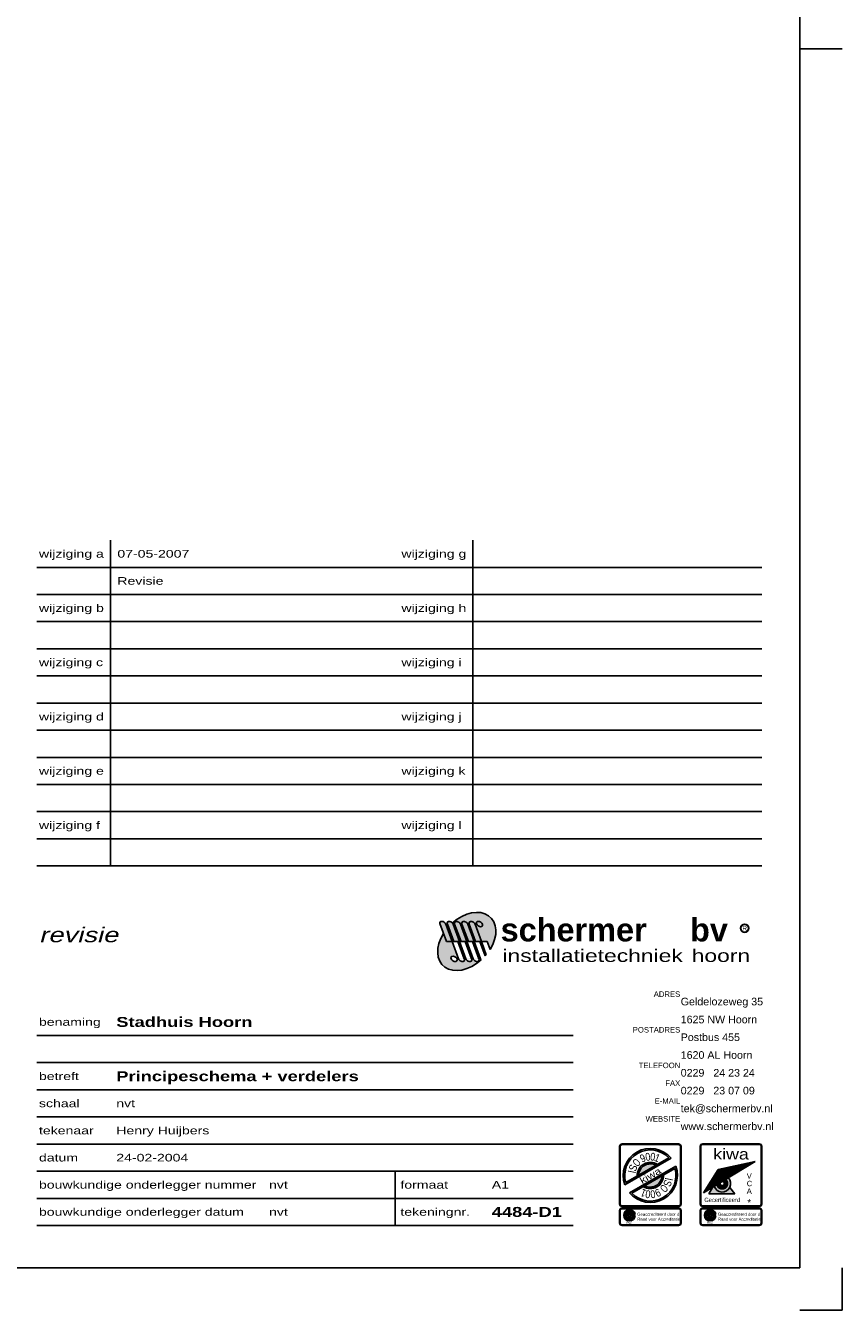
# Model space of a CAD drawing. Header units: millimetres. Extents: x -1610 to 15190, y -718 to 11182.
# Tile 10 of 12: x 11337 to 15190, y -718 to 5341. Entities that reach past the tile are written whole.
import ezdxf
from ezdxf.enums import TextEntityAlignment as Align

# ---------------------------------------------------------------- set-up
doc = ezdxf.new("R2010")
doc.units = ezdxf.units.MM
doc.header["$LTSCALE"] = 20
doc.layers.get('0').update_dxf_attribs({"linetype": 'CONTINUOUS'})
for name, color, linetype in [('SCHERMER_KADER', 7, 'CONTINUOUS'), ('SCHERMER_ONDERHOEK', 7, 'CONTINUOUS'), ('SCHERMERLOGO', 7, 'CONTINUOUS'), ('SCHERMERLOGO_ISO', 7, 'CONTINUOUS'), ('SCHERMERLOGO_VCA', 7, 'CONTINUOUS')]:
    doc.layers.add(name, color=color, linetype=linetype)
doc.styles.add('ARIAL', font='arial.ttf')
doc.styles.add('ARIALBK', font='txt')
doc.styles.add('ARIALNR', font='ARIALN.TTF')
doc.styles.add('SANSSERIF', font='sanss___.ttf')
doc.styles.add('SANSSERIFBOLD', font='sanssb__.ttf')
doc.styles.add('Schermer', font='swisseb.ttf')
doc.styles.add('Schermer1', font='swiss.ttf')

# ---------------------------------------------------------------- blocks, each defined once
blk = doc.blocks.new('LOGONIEUW')
at = {"layer": 'SCHERMERLOGO'}
h = blk.add_hatch(color=162, dxfattribs=at)
edge = h.paths.add_edge_path()
edge.add_line((11.8, 6.94), (12.48, 5.06))
edge.add_ellipse((6.99, 6.94), major_axis=(5.66, 5.66), ratio=0.6875, start_angle=288.6591, end_angle=445.0096)
edge.add_ellipse((3.09, 11.05), major_axis=(-0.672, 0.461), ratio=0.653108, start_angle=226.4275, end_angle=249.4825, ccw=False)
edge.add_line((3.77, 11.05), (5.27, 6.94))
edge.add_line((5.27, 6.94), (5.63, 6.94))
edge.add_line((5.63, 6.94), (4.13, 11.05))
edge.add_ellipse((4.81, 11.05), major_axis=(-0.672, 0.461), ratio=0.653108, start_angle=226.4275, end_angle=406.4275, ccw=False)
edge.add_line((5.5, 11.05), (7, 6.94))
edge.add_line((7, 6.94), (7.36, 6.94))
edge.add_line((7.36, 6.94), (5.86, 11.05))
edge.add_ellipse((6.54, 11.05), major_axis=(-0.672, 0.461), ratio=0.653108, start_angle=226.4275, end_angle=406.4275, ccw=False)
edge.add_line((7.22, 11.05), (8.72, 6.94))
edge.add_line((8.72, 6.94), (9.08, 6.94))
edge.add_line((9.08, 6.94), (7.58, 11.05))
edge.add_ellipse((8.26, 11.05), major_axis=(-0.672, 0.461), ratio=0.653108, start_angle=226.4275, end_angle=406.4275, ccw=False)
edge.add_line((8.94, 11.05), (10.44, 6.94))
edge.add_line((10.44, 6.94), (11.8, 6.94))
edge = h.paths.add_edge_path(flags=16)
edge.add_ellipse((9.99, 11.05), major_axis=(-0.672, 0.46), ratio=0.653962, start_angle=0, end_angle=360)
h = blk.add_hatch(color=162, dxfattribs=at)
edge = h.paths.add_edge_path()
edge.add_line((3.55, 6.94), (2.18, 6.94))
edge.add_line((2.18, 6.94), (1.5, 8.82))
edge.add_ellipse((6.99, 6.94), major_axis=(5.66, 5.66), ratio=0.6875, start_angle=108.5952, end_angle=265.1414)
edge.add_ellipse((10.9, 2.83), major_axis=(0.672, -0.461), ratio=0.653108, start_angle=226.4275, end_angle=249.5923, ccw=False)
edge.add_line((10.22, 2.83), (8.72, 6.94))
edge.add_line((8.72, 6.94), (8.36, 6.94))
edge.add_line((8.36, 6.94), (9.86, 2.83))
edge.add_ellipse((9.18, 2.83), major_axis=(0.672, -0.461), ratio=0.653108, start_angle=226.4275, end_angle=406.4275, ccw=False)
edge.add_line((8.5, 2.83), (7, 6.94))
edge.add_line((7, 6.94), (6.63, 6.94))
edge.add_line((6.63, 6.94), (8.13, 2.83))
edge.add_ellipse((7.45, 2.83), major_axis=(0.672, -0.461), ratio=0.653108, start_angle=226.4275, end_angle=406.4275, ccw=False)
edge.add_line((6.77, 2.83), (5.27, 6.94))
edge.add_line((5.27, 6.94), (4.91, 6.94))
edge.add_line((4.91, 6.94), (6.41, 2.83))
edge.add_ellipse((5.73, 2.83), major_axis=(0.672, -0.461), ratio=0.653108, start_angle=226.4275, end_angle=406.4275, ccw=False)
edge.add_line((5.05, 2.83), (3.55, 6.94))
edge = h.paths.add_edge_path(flags=16)
edge.add_ellipse((4, 2.83), major_axis=(0.672, -0.46), ratio=0.653962, start_angle=0, end_angle=360)
h = blk.add_hatch(color=240, dxfattribs=at)
edge = h.paths.add_edge_path()
edge.add_ellipse((9.99, 11.05), major_axis=(-0.672, 0.46), ratio=0.653962, start_angle=0, end_angle=360)
edge = h.paths.add_edge_path()
edge.add_line((9.08, 6.94), (10.08, 6.94))
edge.add_line((10.08, 6.94), (10.44, 6.94))
edge.add_line((10.44, 6.94), (8.94, 11.05))
edge.add_ellipse((8.26, 11.05), major_axis=(-0.672, 0.461), ratio=0.653108, start_angle=226.4275, end_angle=406.4275)
edge.add_line((7.58, 11.05), (9.08, 6.94))
edge = h.paths.add_edge_path()
edge.add_line((7.36, 6.94), (8.36, 6.94))
edge.add_line((8.36, 6.94), (8.72, 6.94))
edge.add_line((8.72, 6.94), (7.22, 11.05))
edge.add_ellipse((6.54, 11.05), major_axis=(-0.672, 0.461), ratio=0.653108, start_angle=226.4275, end_angle=406.4275)
edge.add_line((5.86, 11.05), (7.36, 6.94))
edge = h.paths.add_edge_path()
edge.add_ellipse((4.81, 11.05), major_axis=(-0.672, 0.461), ratio=0.653108, start_angle=226.4275, end_angle=406.4275)
edge.add_line((4.13, 11.05), (5.63, 6.94))
edge.add_line((5.63, 6.94), (6.63, 6.94))
edge.add_line((6.63, 6.94), (7, 6.94))
edge.add_line((7, 6.94), (5.5, 11.05))
edge = h.paths.add_edge_path()
edge.add_ellipse((3.09, 11.05), major_axis=(-0.672, 0.461), ratio=0.653108, start_angle=226.4275, end_angle=406.4275)
edge.add_line((2.41, 11.05), (3.91, 6.94))
edge.add_line((3.91, 6.94), (4.91, 6.94))
edge.add_line((4.91, 6.94), (5.27, 6.94))
edge.add_line((5.27, 6.94), (3.77, 11.05))
edge = h.paths.add_edge_path()
edge.add_line((2.18, 6.94), (3.55, 6.94))
edge.add_line((3.55, 6.94), (2.05, 11.05))
edge.add_ellipse((1.37, 11.05), major_axis=(-0.675, 0.464), ratio=0.646817, start_angle=226.7603, end_angle=398.8857)
edge.add_line((0.65, 11.14), (2.18, 6.94))
h = blk.add_hatch(color=162, dxfattribs=at)
edge = h.paths.add_edge_path()
edge.add_line((3.55, 6.94), (3.91, 6.94))
edge.add_line((3.91, 6.94), (2.66, 10.36))
edge.add_ellipse((6.99, 6.94), major_axis=(5.66, 5.66), ratio=0.6875, start_angle=94.5809, end_angle=97.3751)
edge.add_line((2.41, 10.07), (3.55, 6.94))
h = blk.add_hatch(color=162, dxfattribs=at)
h.paths.add_polyline_path([(73.52, 10.06, 1), (71.55, 10.06, 1)])
h.paths.add_polyline_path([(73.43, 10.06, 1), (71.64, 10.06, 1)], flags=16)
h.paths.add_polyline_path([(71.67, 9.24), (73.4, 9.24), (73.4, 10.89), (71.67, 10.89)], flags=24)
h = blk.add_hatch(color=162, dxfattribs=at)
edge = h.paths.add_edge_path()
edge.add_ellipse((6.99, 6.94), major_axis=(5.66, 5.66), ratio=0.6875, start_angle=274.7153, end_angle=277.5125)
edge.add_line((11.58, 3.82), (10.44, 6.94))
edge.add_line((10.44, 6.94), (10.08, 6.94))
edge.add_line((10.08, 6.94), (11.33, 3.53))
at = {"layer": 'SCHERMERLOGO', "color": 240}
for p, q in [((2.18, 6.94), (0.65, 11.15)), ((3.55, 6.94), (2.05, 11.05)), ((3.91, 6.94), (2.41, 11.05)), ((5.27, 6.94), (3.77, 11.05)), ((5.63, 6.94), (4.13, 11.05)), ((7, 6.94), (5.5, 11.05)), ((7.36, 6.94), (5.86, 11.05)), ((8.72, 6.94), (7.22, 11.05)), ((9.08, 6.94), (7.58, 11.05)), ((10.44, 6.94), (8.94, 11.05)), ((2.18, 6.94), (3.55, 6.94)), ((3.91, 6.94), (4.91, 6.94)), ((4.91, 6.94), (5.27, 6.94)), ((5.63, 6.94), (6.63, 6.94)), ((6.63, 6.94), (7, 6.94)), ((7.36, 6.94), (8.36, 6.94)), ((8.36, 6.94), (8.72, 6.94)), ((9.08, 6.94), (10.08, 6.94)), ((10.08, 6.94), (10.44, 6.94))]:
    blk.add_line(p, q, dxfattribs=at)
at = {"layer": 'SCHERMERLOGO', "color": 162}
for p, q in [((3.55, 6.94), (5.05, 2.83)), ((3.55, 6.94), (3.91, 6.94)), ((4.91, 6.94), (6.41, 2.83)), ((5.27, 6.94), (6.77, 2.83)), ((5.27, 6.94), (5.63, 6.94)), ((6.63, 6.94), (8.13, 2.83)), ((7, 6.94), (8.5, 2.83)), ((7, 6.94), (7.36, 6.94)), ((8.36, 6.94), (9.86, 2.83)), ((8.72, 6.94), (10.22, 2.83)), ((8.72, 6.94), (9.08, 6.94)), ((10.08, 6.94), (11.33, 3.53)), ((10.44, 6.94), (11.58, 3.82)), ((10.44, 6.94), (11.8, 6.94)), ((11.8, 6.94), (12.48, 5.06))]:
    blk.add_line(p, q, dxfattribs=at)
for radius in [0.984, 0.893]:
    blk.add_circle((72.54, 10.06), radius, dxfattribs=at)
for centre, major_axis, ratio, start_param, end_param in [((6.99, 6.94), (5.66, 5.66), 0.6875, 5.038051, 7.766882), ((6.99, 6.94), (5.66, 5.66), 0.6875, 1.650748, 1.699515), ((6.99, 6.94), (5.66, 5.66), 0.6875, 1.895343, 4.62759), ((6.99, 6.94), (5.66, 5.66), 0.6875, 4.794687, 4.843506), ((5.73, 2.83), (0.672, -0.461), 0.653108, 3.951906, 7.093499), ((7.45, 2.83), (0.672, -0.461), 0.653108, 3.951906, 7.093499), ((9.18, 2.83), (0.672, -0.461), 0.653108, 3.951906, 7.093499), ((10.9, 2.83), (0.672, -0.461), 0.653108, 3.951906, 4.356207)]:
    blk.add_ellipse(centre, major_axis=major_axis, ratio=ratio, start_param=start_param, end_param=end_param, dxfattribs=at)
at = {"layer": 'SCHERMERLOGO', "color": 240}
for centre, major_axis, ratio, start_param, end_param in [((1.37, 11.05), (-0.675, 0.464), 0.646817, 3.957713, 6.961868), ((3.09, 11.05), (-0.672, 0.461), 0.653108, 3.951906, 7.093499), ((4.81, 11.05), (-0.672, 0.461), 0.653108, 3.951906, 7.093499), ((6.54, 11.05), (-0.672, 0.461), 0.653108, 3.951906, 7.093499), ((8.26, 11.05), (-0.672, 0.461), 0.653108, 3.951906, 7.093499)]:
    blk.add_ellipse(centre, major_axis=major_axis, ratio=ratio, start_param=start_param, end_param=end_param, dxfattribs=at)
blk.add_ellipse((9.99, 11.05), major_axis=(-0.672, 0.46), ratio=0.653962, dxfattribs=at)
at = {"layer": 'SCHERMERLOGO', "color": 162}
blk.add_ellipse((4, 2.83), major_axis=(0.672, -0.46), ratio=0.653962, dxfattribs=at)
at = {"layer": 'SCHERMERLOGO', "color": 240, "style": 'Schermer'}
blk.add_text('schermer', height=5.478, dxfattribs=at).set_placement((14.97, 6.95))
at = {"layer": 'SCHERMERLOGO', "color": 162, "style": 'Schermer'}
blk.add_text('bv', height=5.478, dxfattribs=at).set_placement((59.65, 6.95))
at = {"layer": 'SCHERMERLOGO', "color": 162, "style": 'ARIAL'}
blk.add_text('R', height=1.1, dxfattribs=at).set_placement((72.54, 10.06), align=Align.MIDDLE)
at = {"layer": 'SCHERMERLOGO', "color": 162, "style": 'Schermer1', "width": 1.3}
for s, height, p in [('installatietechniek', 2.9672, (15.41, 2.11)), ('hoorn', 2.967, (60.04, 2.11))]:
    blk.add_text(s, height=height, dxfattribs=at).set_placement(p)
blk = doc.blocks.new('ISO9001')
at = {"layer": 'SCHERMERLOGO_ISO'}
h = blk.add_hatch(color=162, dxfattribs=at)
edge = h.paths.add_edge_path(flags=16)
edge.add_arc((19.54, 26.02), 0.64, 0, 90)
edge.add_line((19.54, 26.66), (1.32, 26.66))
edge.add_arc((1.32, 26.02), 0.64, 90, 180)
edge.add_line((0.68, 26.02), (0.68, 7.48))
edge.add_arc((1.32, 7.48), 0.64, 180, 270)
edge.add_line((1.32, 6.84), (19.54, 6.84))
edge.add_arc((19.54, 7.48), 0.64, 270, 360)
edge.add_line((20.18, 7.48), (20.18, 26.02))
edge = h.paths.add_edge_path()
edge.add_arc((19.54, 26.02), 0.84, 0, 90)
edge.add_line((19.54, 26.86), (1.32, 26.86))
edge.add_arc((1.32, 26.02), 0.84, 90, 180)
edge.add_line((0.48, 26.02), (0.48, 7.48))
edge.add_arc((1.32, 7.48), 0.84, 180, 270)
edge.add_line((1.32, 6.64), (19.54, 6.64))
edge.add_arc((19.54, 7.48), 0.84, 270, 360)
edge.add_line((20.38, 7.48), (20.38, 26.02))
h = blk.add_hatch(color=162, dxfattribs=at)
edge = h.paths.add_edge_path(flags=16)
edge.add_arc((10.43, 16.66), 8.25, 43.8508, 196.1492)
edge.add_line((2.51, 14.37), (16.38, 22.38))
edge = h.paths.add_edge_path()
edge.add_line((2.22, 13.63), (17.16, 22.25))
edge.add_arc((10.43, 16.66), 8.75, 39.7048, 200.2952)
h = blk.add_hatch(color=162, dxfattribs=at)
edge = h.paths.add_edge_path()
edge.add_line((6.18, 16.49), (6.68, 16.78))
edge.add_arc((10.43, 16.66), 3.75, 61.7805, 178.2195, ccw=False)
edge.add_line((12.2, 19.97), (12.7, 20.25))
edge.add_arc((10.43, 16.66), 4.25, 57.6912, 182.3088)
h = blk.add_hatch(color=162, dxfattribs=at)
edge = h.paths.add_edge_path(flags=16)
edge.add_arc((10.43, 16.66), 8.25, 223.8508, 376.1492)
edge.add_line((18.36, 18.96), (4.48, 10.95))
edge = h.paths.add_edge_path()
edge.add_line((3.7, 11.07), (18.64, 19.7))
edge.add_arc((10.43, 16.66), 8.75, -140.2952, 20.2952, ccw=False)
h = blk.add_hatch(color=162, dxfattribs=at)
edge = h.paths.add_edge_path()
edge.add_line((8.16, 13.07), (8.66, 13.36))
edge.add_arc((10.43, 16.66), 3.75, 241.7805, 358.2195)
edge.add_line((14.18, 16.55), (14.68, 16.83))
edge.add_arc((10.43, 16.66), 4.25, -122.3088, 2.3088, ccw=False)
h = blk.add_hatch(color=162, dxfattribs=at)
h.paths.add_polyline_path([(20.38, 5.28, 0.414214), (19.54, 6.12), (1.32, 6.12, 0.414214), (0.48, 5.28), (0.48, 1.34, 0.414214), (1.32, 0.5), (19.54, 0.5, 0.414214), (20.38, 1.34)])
h.paths.add_polyline_path([(20.18, 5.28, 0.414214), (19.54, 5.92), (1.32, 5.92, 0.414214), (0.68, 5.28), (0.68, 1.34, 0.414214), (1.32, 0.7), (19.54, 0.7, 0.414214), (20.18, 1.34)], flags=16)
h.paths.add_polyline_path([(5.51, 4.11), (5, 4.11, -0.073027), (5.03, 3.72), (5.53, 3.72, -18.830683)], flags=0)
h.paths.add_polyline_path([(5.12, 2.99), (2.24, 2.99), (3.68, 5.49)], flags=0)
h.paths.add_polyline_path([(4.95, 3.09), (2.41, 3.09), (3.68, 5.29)], flags=0)
h.paths.add_polyline_path([(4.66, 2.89, -0.428206), (2.7, 2.89), (2.85, 2.89, 0.382006), (4.51, 2.89)], flags=0)
h.paths.add_polyline_path([(3.07, 3.83, -1), (4.29, 3.83, -1)], flags=0)
h.paths.add_polyline_path([(3.17, 3.83, -1), (4.19, 3.83, -1)], flags=0)
h.paths.add_polyline_path([(3.33, 3.83, -1), (4.03, 3.83, -1)], flags=0)
h.paths.add_polyline_path([(3.36, 5.14), (3.29, 5.01, 0.382006), (2.46, 3.57), (2.39, 3.45, -0.428206)], flags=0)
h.paths.add_polyline_path([(2.64, 0.86), (4.63, 0.86), (4.63, 1.95), (2.64, 1.95)], flags=8)
h.paths.add_polyline_path([(5.84, 1.76), (18.02, 1.76), (18.02, 3.28), (5.84, 3.28)], flags=8)
h.paths.add_polyline_path([(5.92, 3.36), (18.48, 3.36), (18.48, 4.91), (5.92, 4.91)], flags=8)
at = {"layer": 'SCHERMERLOGO_ISO', "color": 162}
for p, q in [((0.48, 7.48), (0.48, 26.02)), ((0.68, 7.48), (0.68, 26.02)), ((1.32, 26.86), (19.54, 26.86)), ((1.32, 26.66), (19.54, 26.66)), ((20.18, 7.48), (20.18, 26.02)), ((20.38, 7.48), (20.38, 26.02)), ((2.22, 13.63), (17.16, 22.25)), ((2.51, 14.37), (16.38, 22.38)), ((3.7, 11.07), (18.64, 19.7)), ((4.48, 10.95), (18.36, 18.96)), ((6.18, 16.49), (6.68, 16.78)), ((12.2, 19.97), (12.7, 20.25)), ((14.18, 16.55), (14.68, 16.83)), ((8.16, 13.07), (8.66, 13.36)), ((0.48, 1.34), (0.48, 5.28)), ((0.68, 1.34), (0.68, 5.28)), ((1.32, 6.84), (19.54, 6.84)), ((1.32, 6.64), (19.54, 6.64)), ((1.32, 6.12), (19.54, 6.12)), ((1.32, 5.92), (19.54, 5.92)), ((2.24, 2.99), (3.68, 5.49)), ((2.41, 3.09), (3.68, 5.29)), ((3.29, 5.01), (3.36, 5.14)), ((5.12, 2.99), (3.68, 5.49)), ((4.95, 3.09), (3.68, 5.29)), ((4.07, 5.01), (4, 5.14)), ((4.98, 4.21), (5.39, 4.21)), ((20.18, 1.34), (20.18, 5.28)), ((20.38, 1.34), (20.38, 5.28)), ((1.32, 0.7), (19.54, 0.7)), ((1.32, 0.5), (19.54, 0.5)), ((2.24, 2.99), (5.12, 2.99)), ((2.39, 3.45), (2.46, 3.57)), ((2.41, 3.09), (4.95, 3.09)), ((2.7, 2.89), (2.85, 2.89)), ((4.51, 2.89), (4.66, 2.89)), ((4.9, 4.11), (5.51, 4.11)), ((4.98, 3.45), (4.9, 3.57)), ((4.93, 3.72), (5.53, 3.72)), ((5.01, 3.62), (5.42, 3.62))]:
    blk.add_line(p, q, dxfattribs=at)
for radius in [0.61, 0.51, 0.35]:
    blk.add_circle((3.68, 3.83), radius, dxfattribs=at)
for centre, radius, start, end in [((1.32, 26.02), 0.84, 90, 180), ((1.32, 26.02), 0.64, 90, 180), ((10.43, 16.66), 8.75, 39.7048, 200.2952), ((10.43, 16.66), 8.25, 43.8508, 196.1492), ((19.54, 26.02), 0.84, 0, 90), ((19.54, 26.02), 0.64, 0, 90), ((10.43, 16.66), 4.25, 57.6912, 182.3088), ((10.43, 16.66), 8.75, 219.7048, 20.2952), ((10.43, 16.66), 8.25, 223.8508, 16.1492), ((10.43, 16.66), 3.75, 61.7805, 178.2195), ((10.43, 16.66), 4.25, 237.6912, 2.3088), ((10.43, 16.66), 3.75, 241.7805, 358.2195), ((1.32, 7.48), 0.84, 180, 270), ((1.32, 5.28), 0.84, 90, 180), ((1.32, 7.48), 0.64, 180, 270), ((1.32, 5.28), 0.64, 90, 180), ((3.68, 3.83), 1.85, 8.7578, 356.5985), ((3.68, 3.83), 1.75, 12.5976, 353.1157), ((3.68, 3.83), 1.35, 103.6382, 196.3618), ((3.68, 3.83), 1.25, 108.1857, 191.8143), ((3.68, 3.83), 1.35, 16.4229, 76.3618), ((3.68, 3.83), 1.25, 13.023, 71.8143), ((19.54, 7.48), 0.84, 270, 0), ((19.54, 7.48), 0.64, 270, 0), ((19.54, 5.28), 0.84, 0, 90), ((19.54, 5.28), 0.64, 0, 90), ((1.32, 1.34), 0.84, 180, 270), ((1.32, 1.34), 0.64, 180, 270), ((3.68, 3.83), 1.35, 223.6382, 316.3618), ((3.68, 3.83), 1.25, 228.1857, 311.8143), ((3.68, 3.83), 1.25, 348.1857, 354.9623), ((3.68, 3.83), 1.35, 343.6382, 351.0611), ((19.54, 1.34), 0.84, 270, 0), ((19.54, 1.34), 0.64, 270, 0)]:
    blk.add_arc(centre, radius, start, end, dxfattribs=at)
at = {"layer": 'SCHERMERLOGO_ISO', "color": 162, "style": 'ARIALNR', "width": 0.8}
for rotation, p in [(46.6891, (6.9, 19.99)), (226.6891, (13.96, 13.33))]:
    blk.add_text('O', height=2.5, rotation=rotation, dxfattribs=at).set_placement(p, align=Align.CENTER)
at = {"layer": 'SCHERMERLOGO_ISO', "color": 162, "style": 'ARIALNR'}
for s, rotation, p in [('9', 23.7009, (8.48, 21.11)), ('0', 7.7294, (9.78, 21.47)), ('0', 352.5949, (11.06, 21.48)), ('1', 338.5369, (12.21, 21.18)), ('I', 78.746, (5.67, 17.61)), ('S', 66.0846, (5.99, 18.63)), ('S', 246.0846, (14.87, 14.7)), ('I', 258.746, (15.19, 15.72)), ('1', 158.5369, (8.65, 12.15)), ('0', 172.5949, (9.81, 11.85)), ('0', 187.7294, (11.08, 11.85)), ('9', 203.7009, (12.38, 12.22))]:
    blk.add_text(s, height=2.5, rotation=rotation, dxfattribs=at).set_placement(p, align=Align.CENTER)
at = {"layer": 'SCHERMERLOGO_ISO', "color": 162, "style": 'ARIALBK', "width": 1.23}
blk.add_text('kiwa', height=2.15, rotation=30, dxfattribs=at).set_placement((10.43, 16.66), align=Align.MIDDLE)
at = {"layer": 'SCHERMERLOGO_ISO', "color": 162, "style": 'ARIALNR'}
for s, p in [('Geaccrediteerd door de', (6.18, 3.63)), ('Raad voor Accreditatie', (6.18, 2.03))]:
    blk.add_text(s, height=1, dxfattribs=at).set_placement(p)
blk.add_text('RvC', height=0.7, dxfattribs=at).set_placement((3.64, 1.06), align=Align.CENTER)
blk = doc.blocks.new('VCA_STER')
at = {"layer": 'SCHERMERLOGO_VCA'}
h = blk.add_hatch(color=162, dxfattribs=at)
h.paths.add_polyline_path([(20.19, 25.73, 0.414214), (19.35, 26.57), (1.13, 26.57, 0.414214), (0.29, 25.73), (0.29, 7.18, 0.414214), (1.13, 6.34), (19.35, 6.34, 0.414214), (20.19, 7.18)])
h.paths.add_polyline_path([(19.99, 25.73, 0.414214), (19.35, 26.37), (1.13, 26.37, 0.414214), (0.49, 25.73), (0.49, 7.18, 0.414214), (1.13, 6.54), (19.35, 6.54, 0.414214), (19.99, 7.18)], flags=16)
for color, points in [(131, [(16.47, 20.53), (16.74, 20.08), (18.04, 20.87)]), (150, [(5.24, 16.93), (3.63, 14.38), (4.62, 12.74), (6.93, 14.14)]), (140, [(10.38, 16.23), (8.76, 18.89), (6.12, 18.33), (5.24, 16.93), (6.93, 14.14)]), (130, [(13.57, 18.16), (12.63, 19.71), (8.76, 18.89), (10.38, 16.23)]), (141, [(12.63, 19.71), (13.57, 18.16), (16.74, 20.08), (16.47, 20.53)]), (162, [(1.34, 10.75), (3.24, 11.9), (2.66, 12.85)]), (160, [(4.62, 12.74), (3.63, 14.38), (2.66, 12.85), (3.24, 11.9)]), (140, [(9.85, 12.53, -0.661766), (4.79, 12.85), (4.27, 12.53), (3.09, 10.46), (11.49, 10.46)]), (162, [(5.43, 13.23), (4.79, 12.85, 1.22962), (9.4, 15.64), (8.77, 15.25, -1.327578)]), (140, [(8.77, 15.25), (7.95, 14.76, -1.707492), (6.24, 13.72), (5.43, 13.23, 1.327578)])]:
    blk.add_hatch(color=color, dxfattribs=at).paths.add_polyline_path(points)
h = blk.add_hatch(color=131, dxfattribs=at)
h.paths.add_polyline_path([(7.95, 14.76), (6.24, 13.72, 1.707492)])
h.paths.add_polyline_path([(6.98, 13.76, -1), (7.8, 13.76, -1)], flags=16)
h = blk.add_hatch(color=162, dxfattribs=at)
h.paths.add_polyline_path([(20.19, 4.99, 0.414214), (19.35, 5.83), (1.13, 5.83, 0.414214), (0.29, 4.99), (0.29, 1.04, 0.414214), (1.13, 0.2), (19.35, 0.2, 0.414214), (20.19, 1.04)])
h.paths.add_polyline_path([(19.99, 4.99, 0.414214), (19.35, 5.63), (1.13, 5.63, 0.414214), (0.49, 4.99), (0.49, 1.04, 0.414214), (1.13, 0.4), (19.35, 0.4, 0.414214), (19.99, 1.04)], flags=16)
h.paths.add_polyline_path([(5.32, 3.81), (4.81, 3.81, -0.073027), (4.83, 3.42), (5.33, 3.42, -18.830683)], flags=0)
h.paths.add_polyline_path([(4.93, 2.7), (2.05, 2.7), (3.49, 5.19)], flags=0)
h.paths.add_polyline_path([(4.75, 2.8), (2.22, 2.8), (3.49, 4.99)], flags=0)
h.paths.add_polyline_path([(4.46, 2.6, -0.428206), (2.51, 2.6), (2.65, 2.6, 0.382006), (4.32, 2.6)], flags=0)
h.paths.add_polyline_path([(2.88, 3.53, -1), (4.1, 3.53, -1)], flags=0)
h.paths.add_polyline_path([(2.98, 3.53, -1), (4, 3.53, -1)], flags=0)
h.paths.add_polyline_path([(3.14, 3.53, -1), (3.84, 3.53, -1)], flags=0)
h.paths.add_polyline_path([(3.17, 4.84), (3.1, 4.71, 0.382006), (2.26, 3.27), (2.19, 3.15, -0.428206)], flags=0)
h.paths.add_polyline_path([(2.45, 0.57), (4.43, 0.57), (4.43, 1.65), (2.45, 1.65)], flags=8)
h.paths.add_polyline_path([(5.65, 1.46), (17.83, 1.46), (17.83, 2.99), (5.65, 2.99)], flags=8)
h.paths.add_polyline_path([(5.73, 3.06), (18.28, 3.06), (18.28, 4.61), (5.73, 4.61)], flags=8)
at = {"layer": 'SCHERMERLOGO_VCA', "color": 162}
for p, q in [((0.29, 7.18), (0.29, 25.73)), ((0.49, 7.18), (0.49, 25.73)), ((1.13, 26.57), (19.35, 26.57)), ((1.13, 26.37), (19.35, 26.37)), ((19.99, 7.18), (19.99, 25.73)), ((20.19, 7.18), (20.19, 25.73)), ((0.29, 1.04), (0.29, 4.99)), ((0.49, 1.04), (0.49, 4.99)), ((1.13, 6.54), (19.35, 6.54)), ((1.13, 6.34), (19.35, 6.34)), ((1.13, 5.83), (19.35, 5.83)), ((1.13, 5.63), (19.35, 5.63)), ((2.05, 2.7), (3.49, 5.19)), ((2.22, 2.8), (3.49, 4.99)), ((3.1, 4.71), (3.17, 4.84)), ((4.93, 2.7), (3.49, 5.19)), ((4.75, 2.8), (3.49, 4.99)), ((3.88, 4.71), (3.81, 4.84)), ((19.99, 1.04), (19.99, 4.99)), ((20.19, 1.04), (20.19, 4.99)), ((1.13, 0.4), (19.35, 0.4)), ((1.13, 0.2), (19.35, 0.2)), ((2.05, 2.7), (4.93, 2.7)), ((2.19, 3.15), (2.26, 3.27)), ((2.22, 2.8), (4.75, 2.8)), ((2.51, 2.6), (2.65, 2.6)), ((4.32, 2.6), (4.46, 2.6)), ((4.71, 3.81), (5.32, 3.81)), ((4.78, 3.15), (4.71, 3.27)), ((4.73, 3.42), (5.33, 3.42)), ((4.78, 3.91), (5.2, 3.91)), ((4.82, 3.32), (5.22, 3.32))]:
    blk.add_line(p, q, dxfattribs=at)
at = {"layer": 'SCHERMERLOGO_VCA', "color": 140}
for p, q in [((1.34, 10.75), (18.04, 20.87)), ((18.04, 20.87), (6.12, 18.33)), ((6.12, 18.33), (1.34, 10.75)), ((3.09, 10.46), (4.27, 12.53)), ((11.49, 10.46), (9.85, 12.53)), ((3.09, 10.46), (11.49, 10.46))]:
    blk.add_line(p, q, dxfattribs=at)
at = {"layer": 'SCHERMERLOGO_VCA', "color": 162}
for radius in [0.61, 0.51, 0.35]:
    blk.add_circle((3.49, 3.53), radius, dxfattribs=at)
for centre, radius, start, end in [((1.13, 25.73), 0.84, 90, 180), ((1.13, 25.73), 0.64, 90, 180), ((19.35, 25.73), 0.84, 0, 90), ((19.35, 25.73), 0.64, 0, 90), ((7.39, 13.76), 2.75, 199.4405, 42.9603), ((1.13, 7.18), 0.84, 180, 270), ((1.13, 4.99), 0.84, 90, 180), ((1.13, 7.18), 0.64, 180, 270), ((1.13, 4.99), 0.64, 90, 180), ((3.49, 3.53), 1.85, 8.7578, 356.5985), ((3.49, 3.53), 1.75, 12.5976, 353.1157), ((3.49, 3.53), 1.35, 103.6382, 196.3618), ((3.49, 3.53), 1.25, 108.1857, 191.8143), ((3.49, 3.53), 1.35, 16.4229, 76.3618), ((3.49, 3.53), 1.25, 13.023, 71.8143), ((19.35, 7.18), 0.84, 270, 360), ((19.35, 7.18), 0.64, 270, 360), ((19.35, 4.99), 0.84, 0, 90), ((19.35, 4.99), 0.64, 0, 90), ((1.13, 1.04), 0.84, 180, 270), ((1.13, 1.04), 0.64, 180, 270), ((3.49, 3.53), 1.35, 223.6382, 316.3618), ((3.49, 3.53), 1.25, 228.1857, 311.8143), ((3.49, 3.53), 1.25, 348.1857, 354.9623), ((3.49, 3.53), 1.35, 343.6382, 351.0611), ((19.35, 1.04), 0.64, 270, 0), ((19.35, 1.04), 0.84, 270, 0)]:
    blk.add_arc(centre, radius, start, end, dxfattribs=at)
at = {"layer": 'SCHERMERLOGO_VCA', "color": 162, "style": 'ARIALBK', "width": 1.18}
blk.add_text('kiwa', height=3.5, dxfattribs=at).set_placement((10.24, 21.53), align=Align.CENTER)
at = {"layer": 'SCHERMERLOGO_VCA', "color": 162}
for s, height, style, p in [('V', 1.75, 'ARIAL', (15.32, 15.32)), ('C', 1.75, 'ARIAL', (15.32, 12.89)), ('A', 1.75, 'ARIAL', (15.32, 10.43)), ('*', 2.3, 'ARIAL', (15.49, 6.46)), ('Geaccrediteerd door de', 1, 'ARIALNR', (5.99, 3.33)), ('Raad voor Accreditatie', 1, 'ARIALNR', (5.99, 1.73))]:
    blk.add_text(s, height=height, dxfattribs=dict(at, style=style)).set_placement(p)
at = {"layer": 'SCHERMERLOGO_VCA', "color": 162, "style": 'ARIAL', "width": 0.93}
blk.add_text('Gecertificeerd', height=1.37, dxfattribs=at).set_placement((1.62, 7.8))
at = {"layer": 'SCHERMERLOGO_VCA', "color": 162, "style": 'ARIALNR'}
blk.add_text('RvC', height=0.7, dxfattribs=at).set_placement((3.44, 0.76), align=Align.CENTER)
blk = doc.blocks.new('A1')
at = {"layer": 'SCHERMER_KADER', "color": 8, "linetype": 'Continuous'}
for p, q in [((0, 0), (0, 575)), ((-820, 0), (0, 0))]:
    blk.add_line(p, q, dxfattribs=at)
at = {"layer": 'SCHERMER_KADER', "color": 9}
blk.add_line((10, 287.5), (0, 287.5), dxfattribs=at)
at = {"layer": 'SCHERMER_KADER', "color": 9, "linetype": 'Continuous'}
for p, q in [((10, -10), (10, 0)), ((0, -10), (10, -10))]:
    blk.add_line(p, q, dxfattribs=at)
at = {"layer": 'SCHERMER_ONDERHOEK', "color": 9}
for p, q in [((-162.64, 94.8), (-162.64, 171.6)), ((-77.14, 94.8), (-77.14, 171.6))]:
    blk.add_line(p, q, dxfattribs=at)
at = {"layer": 'SCHERMER_ONDERHOEK', "color": 9, "linetype": 'Continuous'}
for p, q in [((-9, 165.2), (-180, 165.2)), ((-9, 158.8), (-180, 158.8)), ((-9, 152.4), (-180, 152.4)), ((-9, 146), (-180, 146)), ((-9, 139.6), (-180, 139.6)), ((-9, 133.2), (-180, 133.2)), ((-9, 126.8), (-180, 126.8)), ((-9, 120.4), (-180, 120.4)), ((-9, 114), (-180, 114)), ((-9, 107.6), (-180, 107.6)), ((-9, 101.2), (-180, 101.2)), ((-9, 94.8), (-180, 94.8)), ((-53.5, 54.8), (-180, 54.8)), ((-53.5, 48.4), (-180, 48.4)), ((-53.5, 42), (-180, 42)), ((-53.5, 35.6), (-180, 35.6)), ((-53.5, 29.2), (-180, 29.2)), ((-53.5, 22.8), (-180, 22.8)), ((-95.5, 10), (-95.5, 22.8)), ((-53.5, 16.4), (-180, 16.4)), ((-53.5, 10), (-180, 10))]:
    blk.add_line(p, q, dxfattribs=at)
at = {"layer": 'SCHERMER_ONDERHOEK', "color": 8}
for q in [(0, 10), (-10, 0)]:
    blk.add_line((0, 0), q, dxfattribs=at)
at = {"layer": 'SCHERMER_ONDERHOEK'}
blk.add_blockref('LOGONIEUW', (-85.57, 70.04), dxfattribs=at)
at = {"layer": 'SCHERMER_ONDERHOEK', "xscale": 0.73, "yscale": 0.73, "zscale": 0.73}
for name, p in [('ISO9001', (-42.9, 9.63)), ('VCA_STER', (-23.73, 9.85))]:
    blk.add_blockref(name, p, dxfattribs=at)
at = {"layer": 'SCHERMER_ONDERHOEK', "style": 'SANSSERIF', "width": 1.32}
for s, p in [('wijziging a', (-179.5, 168.4)), ('wijziging g', (-94, 168.4)), ('wijziging b', (-179.5, 155.6)), ('wijziging h', (-94, 155.6)), ('wijziging c', (-179.5, 142.8)), ('wijziging i', (-94, 142.8)), ('wijziging d', (-179.5, 130)), ('wijziging j', (-94, 130)), ('wijziging e', (-179.5, 117.2)), ('wijziging k', (-94, 117.2)), ('wijziging f', (-179.5, 104.4)), ('wijziging l', (-94, 104.4)), ('benaming', (-179.5, 58)), ('betreft', (-179.5, 45.2)), ('schaal', (-179.5, 38.8)), ('tekenaar', (-179.5, 32.4)), ('datum', (-179.5, 26)), ('bouwkundige onderlegger nummer', (-179.5, 19.6)), ('formaat', (-94.24, 19.6)), ('bouwkundige onderlegger datum', (-179.5, 13.2)), ('tekeningnr.', (-94.24, 13.2))]:
    blk.add_text(s, height=1.8, dxfattribs=at).set_placement(p, align=Align.MIDDLE_LEFT)
at = {"layer": 'SCHERMER_ONDERHOEK', "color": 240, "style": 'SANSSERIF'}
for s, p in [('ADRES', (-28.23, 63.91)), ('POSTADRES', (-28.23, 55.5)), ('TELEFOON', (-28.23, 47.11)), ('FAX', (-28.23, 42.91)), ('E-MAIL', (-28.23, 38.71)), ('WEBSITE', (-28.23, 34.5))]:
    blk.add_text(s, height=1.3, dxfattribs=at).set_placement(p, align=Align.RIGHT)
at = {"layer": 'SCHERMER_ONDERHOEK', "color": 162, "style": 'SANSSERIF'}
for s, p in [('Geldelozeweg 35', (-28.12, 61.91)), ('1625 NW Hoorn', (-28.12, 57.68)), ('Postbus 455', (-28.12, 53.5)), ('1620 AL Hoorn', (-28.12, 49.31)), ('0229   24 23 24', (-28.12, 45.11)), ('0229   23 07 09', (-28.12, 40.91)), ('tek@schermerbv.nl', (-28.12, 36.71)), ('www.schermerbv.nl', (-28.12, 32.5))]:
    blk.add_text(s, height=1.8, dxfattribs=at).set_placement(p)
at = {"layer": 'SCHERMER_ONDERHOEK', "width": 1.32}
for tag, height, style, p in [('WIJZA', 1.8, 'SANSSERIF', (-161.01, 168.4)), ('WIJZG', 1.8, 'SANSSERIF', (-75.51, 168.4)), ('OMSCHRIJVINGA', 1.8, 'SANSSERIF', (-161.01, 162)), ('OMSCHRIJVINGG', 1.8, 'SANSSERIF', (-75.51, 162)), ('WIJZB', 1.8, 'SANSSERIF', (-161.01, 155.6)), ('WIJZH', 1.8, 'SANSSERIF', (-75.51, 155.6)), ('OMSCHRIJVINGB', 1.8, 'SANSSERIF', (-161.01, 149.2)), ('OMSCHRIJVINGH', 1.8, 'SANSSERIF', (-75.51, 149.2)), ('WIJZC', 1.8, 'SANSSERIF', (-161.01, 142.8)), ('WIJZI', 1.8, 'SANSSERIF', (-75.51, 142.8)), ('OMSCHRIJVINGC', 1.8, 'SANSSERIF', (-161.01, 136.4)), ('OMSCHRIJVINGI', 1.8, 'SANSSERIF', (-75.51, 136.4)), ('WIJZD', 1.8, 'SANSSERIF', (-161.01, 130)), ('WIJZJ', 1.8, 'SANSSERIF', (-75.51, 130)), ('OMSCHRIJVINGD', 1.8, 'SANSSERIF', (-161.01, 123.6)), ('OMSCHRIJVINGJ', 1.8, 'SANSSERIF', (-75.51, 123.6)), ('WIJZE', 1.8, 'SANSSERIF', (-161.01, 117.2)), ('WIJZK', 1.8, 'SANSSERIF', (-75.51, 117.2)), ('OMSCHRIJVINGE', 1.8, 'SANSSERIF', (-161.01, 110.8)), ('OMSCHRIJVINGK', 1.8, 'SANSSERIF', (-75.51, 110.8)), ('WIJZF', 1.8, 'SANSSERIF', (-161.01, 104.4)), ('WIJZL', 1.8, 'SANSSERIF', (-75.51, 104.4)), ('OMSCHRIJVINGF', 1.8, 'SANSSERIF', (-161.01, 98)), ('OMSCHRIJVINGL', 1.8, 'SANSSERIF', (-75.51, 98)), ('BENAMING', 2.34, 'SANSSERIFBOLD', (-161.26, 58)), ('BENAMING2', 2.34, 'SANSSERIFBOLD', (-161.26, 51.6)), ('BETREFT', 2.34, 'SANSSERIFBOLD', (-161.26, 45.2)), ('SCHAAL', 1.8, 'SANSSERIF', (-161.26, 38.8)), ('TEKENAAR', 1.8, 'SANSSERIF', (-161.26, 32.4)), ('DATUM', 1.8, 'SANSSERIF', (-161.26, 26)), ('NR', 1.8, 'SANSSERIF', (-125.23, 19.6)), ('A?', 1.8, 'SANSSERIF', (-72.69, 19.6)), ('DD', 1.8, 'SANSSERIF', (-125.23, 13.2)), ('TEKNR.', 2.34, 'SANSSERIFBOLD', (-72.69, 13.2))]:
    blk.add_attdef(tag, text='', height=height, dxfattribs=dict(at, style=style)).set_placement(p, align=Align.MIDDLE_LEFT)
at = {"layer": 'SCHERMER_ONDERHOEK', "style": 'SANSSERIF', "oblique": 15, "width": 1.32}
blk.add_attdef('STATUS', (-179.5, 76.8), '', height=3.5, dxfattribs=at)

msp = doc.modelspace()

# ---------------------------------------------------------------- block references
at = {"xscale": 20, "yscale": 20, "zscale": 20}
msp.add_blockref('A1', (14990, -517.5), dxfattribs=at).add_auto_attribs({'BENAMING': 'Stadhuis Hoorn', 'BETREFT': 'Principeschema + verdelers', 'TEKNR.': '4484-D1', 'TEKENAAR': 'Henry Huijbers', 'DATUM': '24-02-2004', 'A?': 'A1', 'SCHAAL': 'nvt', 'NR': 'nvt', 'DD': 'nvt', 'STATUS': 'revisie', 'WIJZA': '07-05-2007', 'OMSCHRIJVINGA': 'Revisie'})

doc.saveas('drawing.dxf')
